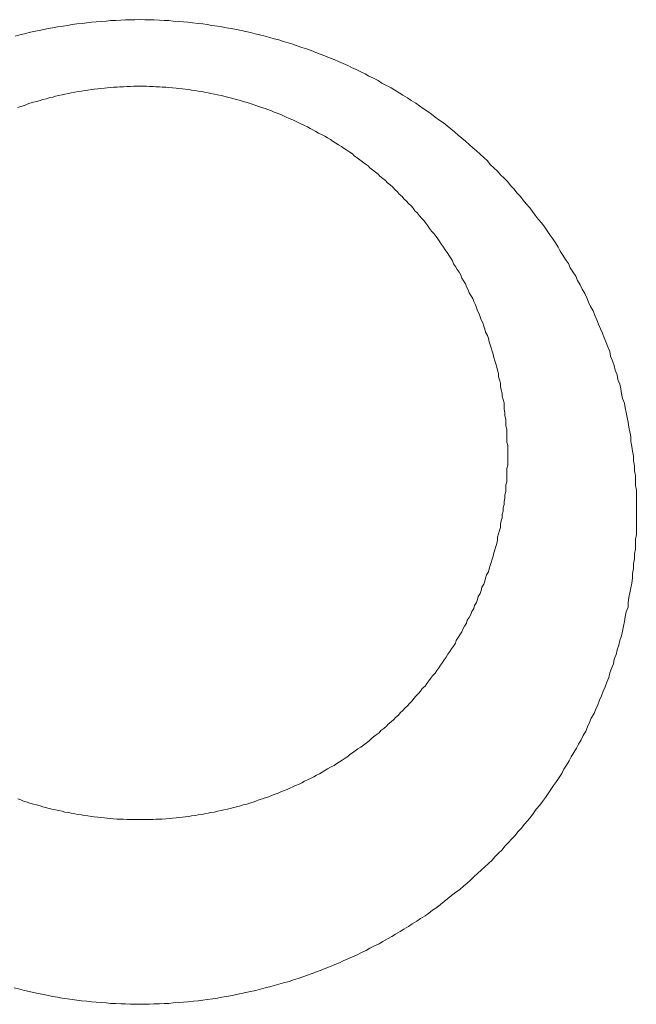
# Model space of a CAD drawing. Header units: millimetres. Extents: x -2274 to 12297, y -16157 to 26321.
# Tile 253 of 256: x -485.244 to -484.573, y -842.601 to -841.53. Entities that reach past the tile are written whole.
import ezdxf

# ---------------------------------------------------------------- set-up
doc = ezdxf.new("R2010")
doc.units = ezdxf.units.MM

msp = doc.modelspace()

# ---------------------------------------------------------------- linework, layer by layer
at = {"color": 253, "lineweight": 13}
for points in [[(-485.1125, -841.53, 0), (-485.1185, -841.5301, 0), (-485.1235, -841.5302, 0), (-485.1285, -841.5303, 0), (-485.1335, -841.5306, 0), (-485.1395, -841.5308, 0), (-485.1445, -841.5311, 0), (-485.1495, -841.5315, 0), (-485.1545, -841.5319, 0), (-485.1605, -841.5324, 0), (-485.1655, -841.5329, 0), (-485.1705, -841.5334, 0), (-485.1755, -841.5341, 0), (-485.1815, -841.5347, 0), (-485.1865, -841.5354, 0), (-485.1915, -841.5362, 0), (-485.1965, -841.537, 0), (-485.2025, -841.5379, 0), (-485.2075, -841.5388, 0), (-485.2125, -841.5398, 0), (-485.2175, -841.5408, 0), (-485.2225, -841.5418, 0), (-485.2285, -841.543, 0), (-485.2335, -841.5441, 0), (-485.2385, -841.5453, 0), (-485.2435, -841.5466, 0), (-485.2485, -841.5479, 0)], [(-485.1125, -841.53, 0), (-485.1075, -841.5301, 0), (-485.1025, -841.5302, 0), (-485.0975, -841.5303, 0), (-485.0915, -841.5306, 0), (-485.0865, -841.5308, 0), (-485.0815, -841.5311, 0), (-485.0765, -841.5315, 0), (-485.0705, -841.5319, 0), (-485.0655, -841.5324, 0), (-485.0605, -841.5329, 0), (-485.0555, -841.5334, 0), (-485.0495, -841.5341, 0), (-485.0445, -841.5347, 0), (-485.0395, -841.5354, 0), (-485.0345, -841.5362, 0), (-485.0285, -841.537, 0), (-485.0235, -841.5379, 0), (-485.0185, -841.5388, 0), (-485.0135, -841.5398, 0), (-485.0075, -841.5408, 0), (-485.0025, -841.5418, 0), (-484.9975, -841.543, 0), (-484.9925, -841.5441, 0), (-484.9875, -841.5453, 0), (-484.9825, -841.5466, 0), (-484.9765, -841.5479, 0), (-484.9715, -841.5493, 0), (-484.9665, -841.5507, 0), (-484.9615, -841.5521, 0), (-484.9565, -841.5537, 0), (-484.9515, -841.5552, 0), (-484.9465, -841.5568, 0), (-484.9415, -841.5585, 0), (-484.9365, -841.5602, 0), (-484.9315, -841.5619, 0), (-484.9265, -841.5637, 0), (-484.9215, -841.5656, 0), (-484.9165, -841.5675, 0), (-484.9115, -841.5694, 0), (-484.9065, -841.5714, 0), (-484.9015, -841.5734, 0), (-484.8965, -841.5755, 0), (-484.8915, -841.5776, 0), (-484.8865, -841.5798, 0), (-484.8825, -841.582, 0), (-484.8775, -841.5843, 0), (-484.8725, -841.5866, 0), (-484.8675, -841.589, 0), (-484.8635, -841.5914, 0), (-484.8585, -841.5938, 0), (-484.8535, -841.5963, 0), (-484.8495, -841.5989, 0), (-484.8445, -841.6015, 0), (-484.8395, -841.6041, 0), (-484.8355, -841.6068, 0), (-484.8305, -841.6095, 0), (-484.8265, -841.6123, 0), (-484.8215, -841.6151, 0), (-484.8175, -841.6179, 0), (-484.8125, -841.6208, 0), (-484.8085, -841.6238, 0), (-484.8045, -841.6268, 0), (-484.7995, -841.6298, 0), (-484.7955, -841.6329, 0), (-484.7915, -841.636, 0), (-484.7875, -841.6391, 0), (-484.7825, -841.6423, 0), (-484.7785, -841.6456, 0), (-484.7745, -841.6488, 0), (-484.7705, -841.6521, 0), (-484.7665, -841.6555, 0), (-484.7625, -841.6589, 0), (-484.7585, -841.6623, 0), (-484.7545, -841.6658, 0), (-484.7505, -841.6693, 0), (-484.7465, -841.6728, 0), (-484.7425, -841.6764, 0), (-484.7385, -841.68, 0), (-484.7345, -841.6837, 0), (-484.7315, -841.6874, 0), (-484.7275, -841.6911, 0), (-484.7235, -841.6949, 0), (-484.7205, -841.6987, 0), (-484.7165, -841.7025, 0), (-484.7125, -841.7064, 0), (-484.7095, -841.7103, 0), (-484.7055, -841.7143, 0), (-484.7025, -841.7182, 0), (-484.6985, -841.7222, 0), (-484.6955, -841.7263, 0), (-484.6925, -841.7304, 0), (-484.6885, -841.7345, 0), (-484.6855, -841.7386, 0), (-484.6825, -841.7428, 0), (-484.6795, -841.747, 0), (-484.6755, -841.7512, 0), (-484.6725, -841.7555, 0), (-484.6695, -841.7598, 0), (-484.6665, -841.7641, 0), (-484.6635, -841.7685, 0), (-484.6605, -841.7729, 0), (-484.6575, -841.7773, 0), (-484.6555, -841.7818, 0), (-484.6525, -841.7862, 0), (-484.6495, -841.7907, 0), (-484.6465, -841.7953, 0), (-484.6445, -841.7998, 0), (-484.6415, -841.8044, 0), (-484.6385, -841.809, 0), (-484.6365, -841.8137, 0), (-484.6335, -841.8183, 0), (-484.6315, -841.823, 0), (-484.6285, -841.8277, 0), (-484.6265, -841.8324, 0), (-484.6245, -841.8372, 0), (-484.6225, -841.842, 0), (-484.6195, -841.8468, 0), (-484.6175, -841.8516, 0), (-484.6155, -841.8565, 0), (-484.6135, -841.8613, 0), (-484.6115, -841.8662, 0), (-484.6095, -841.8711, 0), (-484.6075, -841.8761, 0), (-484.6055, -841.881, 0), (-484.6035, -841.886, 0), (-484.6015, -841.891, 0), (-484.6005, -841.896, 0), (-484.5985, -841.901, 0), (-484.5965, -841.9061, 0), (-484.5955, -841.9111, 0), (-484.5935, -841.9162, 0), (-484.5925, -841.9213, 0), (-484.5905, -841.9264, 0), (-484.5895, -841.9316, 0), (-484.5885, -841.9367, 0), (-484.5875, -841.9419, 0), (-484.5855, -841.947, 0), (-484.5845, -841.9522, 0), (-484.5835, -841.9574, 0), (-484.5825, -841.9627, 0), (-484.5815, -841.9679, 0), (-484.5805, -841.9731, 0), (-484.5795, -841.9784, 0), (-484.5785, -841.9836, 0), (-484.5785, -841.9889, 0), (-484.5775, -841.9941, 0), (-484.5765, -841.9994, 0), (-484.5755, -842.0047, 0), (-484.5755, -842.01, 0), (-484.5745, -842.0153, 0), (-484.5745, -842.0206, 0), (-484.5735, -842.0259, 0), (-484.5735, -842.0312, 0), (-484.5735, -842.0366, 0), (-484.5725, -842.0419, 0), (-484.5725, -842.0472, 0), (-484.5725, -842.0525, 0), (-484.5725, -842.0579, 0), (-484.5725, -842.0632, 0), (-484.5725, -842.0685, 0), (-484.5725, -842.0739, 0), (-484.5725, -842.0792, 0), (-484.5725, -842.0845, 0), (-484.5725, -842.0898, 0), (-484.5735, -842.0952, 0), (-484.5735, -842.1005, 0), (-484.5735, -842.1058, 0), (-484.5745, -842.1111, 0), (-484.5745, -842.1164, 0), (-484.5755, -842.1217, 0), (-484.5755, -842.127, 0), (-484.5765, -842.1323, 0), (-484.5765, -842.1376, 0), (-484.5775, -842.1428, 0), (-484.5785, -842.1481, 0), (-484.5795, -842.1533, 0), (-484.5805, -842.1586, 0), (-484.5815, -842.1638, 0), (-484.5815, -842.169, 0), (-484.5835, -842.1742, 0), (-484.5845, -842.1794, 0), (-484.5855, -842.1846, 0), (-484.5865, -842.1898, 0), (-484.5875, -842.195, 0), (-484.5885, -842.2001, 0), (-484.5905, -842.2052, 0), (-484.5915, -842.2103, 0), (-484.5935, -842.2154, 0), (-484.5945, -842.2205, 0), (-484.5965, -842.2256, 0), (-484.5975, -842.2306, 0), (-484.5995, -842.2356, 0), (-484.6015, -842.2406, 0), (-484.6025, -842.2456, 0), (-484.6045, -842.2506, 0), (-484.6065, -842.2555, 0), (-484.6085, -842.2605, 0), (-484.6105, -842.2654, 0), (-484.6125, -842.2703, 0), (-484.6145, -842.2751, 0), (-484.6165, -842.28, 0), (-484.6185, -842.2848, 0), (-484.6215, -842.2896, 0), (-484.6235, -842.2944, 0), (-484.6255, -842.2991, 0), (-484.6275, -842.3039, 0), (-484.6305, -842.3086, 0), (-484.6325, -842.3132, 0), (-484.6355, -842.3179, 0), (-484.6375, -842.3225, 0), (-484.6405, -842.3271, 0), (-484.6435, -842.3317, 0), (-484.6455, -842.3363, 0), (-484.6485, -842.3408, 0), (-484.6515, -842.3453, 0), (-484.6535, -842.3498, 0), (-484.6565, -842.3542, 0), (-484.6595, -842.3586, 0), (-484.6625, -842.363, 0), (-484.6655, -842.3674, 0), (-484.6685, -842.3717, 0), (-484.6715, -842.376, 0), (-484.6745, -842.3803, 0), (-484.6775, -842.3845, 0), (-484.6815, -842.3887, 0), (-484.6845, -842.3929, 0), (-484.6875, -842.397, 0), (-484.6905, -842.4011, 0), (-484.6945, -842.4052, 0), (-484.6975, -842.4092, 0), (-484.7015, -842.4133, 0), (-484.7045, -842.4172, 0), (-484.7085, -842.4212, 0), (-484.7115, -842.4251, 0), (-484.7155, -842.429, 0), (-484.7185, -842.4328, 0), (-484.7225, -842.4366, 0), (-484.7265, -842.4404, 0), (-484.7295, -842.4441, 0), (-484.7335, -842.4478, 0), (-484.7375, -842.4515, 0), (-484.7415, -842.4551, 0), (-484.7455, -842.4587, 0), (-484.7495, -842.4622, 0), (-484.7525, -842.4657, 0), (-484.7565, -842.4692, 0), (-484.7605, -842.4726, 0), (-484.7645, -842.476, 0), (-484.7695, -842.4793, 0), (-484.7735, -842.4827, 0), (-484.7775, -842.4859, 0), (-484.7815, -842.4892, 0), (-484.7855, -842.4924, 0), (-484.7895, -842.4955, 0), (-484.7945, -842.4986, 0), (-484.7985, -842.5017, 0), (-484.8025, -842.5047, 0), (-484.8075, -842.5077, 0), (-484.8115, -842.5106, 0), (-484.8165, -842.5135, 0), (-484.8205, -842.5163, 0), (-484.8255, -842.5191, 0), (-484.8295, -842.5219, 0), (-484.8345, -842.5246, 0), (-484.8385, -842.5273, 0), (-484.8435, -842.5299, 0), (-484.8485, -842.5325, 0), (-484.8525, -842.535, 0), (-484.8575, -842.5375, 0), (-484.8625, -842.54, 0), (-484.8665, -842.5424, 0), (-484.8715, -842.5447, 0), (-484.8765, -842.547, 0), (-484.8815, -842.5493, 0), (-484.8865, -842.5515, 0), (-484.8915, -842.5537, 0), (-484.8955, -842.5558, 0), (-484.9005, -842.5578, 0), (-484.9055, -842.5599, 0), (-484.9105, -842.5618, 0), (-484.9155, -842.5638, 0), (-484.9205, -842.5657, 0), (-484.9255, -842.5675, 0), (-484.9305, -842.5693, 0), (-484.9355, -842.571, 0), (-484.9405, -842.5727, 0), (-484.9455, -842.5744, 0), (-484.9505, -842.576, 0), (-484.9565, -842.5775, 0), (-484.9615, -842.579, 0), (-484.9665, -842.5805, 0), (-484.9715, -842.5819, 0), (-484.9765, -842.5832, 0), (-484.9815, -842.5845, 0), (-484.9865, -842.5858, 0), (-484.9925, -842.587, 0), (-484.9975, -842.5882, 0), (-485.0025, -842.5893, 0), (-485.0075, -842.5903, 0), (-485.0125, -842.5913, 0), (-485.0185, -842.5923, 0), (-485.0235, -842.5932, 0), (-485.0285, -842.5941, 0), (-485.0335, -842.5949, 0), (-485.0395, -842.5956, 0), (-485.0445, -842.5964, 0), (-485.0495, -842.597, 0), (-485.0545, -842.5976, 0), (-485.0605, -842.5982, 0), (-485.0655, -842.5987, 0), (-485.0705, -842.5991, 0), (-485.0765, -842.5995, 0), (-485.0815, -842.5999, 0), (-485.0865, -842.6002, 0), (-485.0915, -842.6004, 0), (-485.0975, -842.6006, 0), (-485.1025, -842.6008, 0), (-485.1075, -842.6009, 0), (-485.1125, -842.6009, 0)], [(-485.2455, -841.6255, 0), (-485.2425, -841.6243, 0), (-485.2385, -841.6232, 0), (-485.2355, -841.622, 0), (-485.2325, -841.621, 0), (-485.2285, -841.6199, 0), (-485.2255, -841.6189, 0), (-485.2215, -841.6179, 0), (-485.2185, -841.6169, 0), (-485.2145, -841.616, 0), (-485.2115, -841.6151, 0), (-485.2075, -841.6142, 0), (-485.2045, -841.6134, 0), (-485.2015, -841.6125, 0), (-485.1975, -841.6118, 0), (-485.1945, -841.611, 0), (-485.1905, -841.6103, 0), (-485.1875, -841.6096, 0), (-485.1835, -841.6089, 0), (-485.1795, -841.6083, 0), (-485.1765, -841.6077, 0), (-485.1725, -841.6071, 0), (-485.1695, -841.6066, 0), (-485.1655, -841.6061, 0), (-485.1625, -841.6056, 0), (-485.1585, -841.6052, 0), (-485.1555, -841.6048, 0), (-485.1515, -841.6044, 0), (-485.1485, -841.6041, 0), (-485.1445, -841.6038, 0), (-485.1415, -841.6035, 0), (-485.1375, -841.6033, 0), (-485.1345, -841.603, 0), (-485.1305, -841.6029, 0), (-485.1265, -841.6027, 0), (-485.1235, -841.6026, 0), (-485.1195, -841.6025, 0), (-485.1165, -841.6025, 0), (-485.1125, -841.6025, 0)], [(-485.1125, -842.4001, 0), (-485.1095, -842.4001, 0), (-485.1055, -842.4001, 0), (-485.1025, -842.4, 0), (-485.0985, -842.3999, 0), (-485.0955, -842.3997, 0), (-485.0915, -842.3996, 0), (-485.0885, -842.3994, 0), (-485.0845, -842.3991, 0), (-485.0805, -842.3988, 0), (-485.0775, -842.3985, 0), (-485.0735, -842.3982, 0), (-485.0705, -842.3978, 0), (-485.0665, -842.3974, 0), (-485.0635, -842.397, 0), (-485.0595, -842.3966, 0), (-485.0565, -842.3961, 0), (-485.0525, -842.3955, 0), (-485.0495, -842.395, 0), (-485.0455, -842.3944, 0), (-485.0425, -842.3938, 0), (-485.0385, -842.3932, 0), (-485.0355, -842.3925, 0), (-485.0315, -842.3918, 0), (-485.0285, -842.391, 0), (-485.0245, -842.3903, 0), (-485.0215, -842.3895, 0), (-485.0175, -842.3887, 0), (-485.0145, -842.3878, 0), (-485.0105, -842.3869, 0), (-485.0075, -842.386, 0), (-485.0035, -842.385, 0), (-485.0005, -842.3841, 0), (-484.9965, -842.3831, 0), (-484.9935, -842.382, 0), (-484.9895, -842.381, 0), (-484.9865, -842.3799, 0), (-484.9835, -842.3787, 0), (-484.9795, -842.3776, 0), (-484.9765, -842.3764, 0), (-484.9725, -842.3752, 0), (-484.9695, -842.3739, 0), (-484.9665, -842.3727, 0), (-484.9625, -842.3713, 0), (-484.9595, -842.37, 0), (-484.9565, -842.3687, 0), (-484.9525, -842.3673, 0), (-484.9495, -842.3658, 0), (-484.9465, -842.3644, 0), (-484.9435, -842.3629, 0), (-484.9395, -842.3614, 0), (-484.9365, -842.3599, 0), (-484.9335, -842.3583, 0), (-484.9305, -842.3567, 0), (-484.9265, -842.3551, 0), (-484.9235, -842.3534, 0), (-484.9205, -842.3518, 0), (-484.9175, -842.3501, 0), (-484.9145, -842.3483, 0), (-484.9115, -842.3466, 0), (-484.9085, -842.3448, 0), (-484.9055, -842.3429, 0), (-484.9015, -842.3411, 0), (-484.8985, -842.3392, 0), (-484.8955, -842.3373, 0), (-484.8925, -842.3354, 0), (-484.8895, -842.3334, 0), (-484.8865, -842.3314, 0), (-484.8845, -842.3294, 0), (-484.8815, -842.3274, 0), (-484.8785, -842.3253, 0), (-484.8755, -842.3232, 0), (-484.8725, -842.3211, 0), (-484.8695, -842.319, 0), (-484.8665, -842.3168, 0), (-484.8635, -842.3146, 0), (-484.8615, -842.3124, 0), (-484.8585, -842.3101, 0), (-484.8555, -842.3079, 0), (-484.8525, -842.3056, 0), (-484.8505, -842.3033, 0), (-484.8475, -842.3009, 0), (-484.8445, -842.2986, 0), (-484.8425, -842.2962, 0), (-484.8395, -842.2938, 0), (-484.8365, -842.2913, 0), (-484.8345, -842.2889, 0), (-484.8315, -842.2864, 0), (-484.8295, -842.2839, 0), (-484.8265, -842.2813, 0), (-484.8245, -842.2788, 0), (-484.8215, -842.2762, 0), (-484.8195, -842.2736, 0), (-484.8165, -842.271, 0), (-484.8145, -842.2683, 0), (-484.8125, -842.2657, 0), (-484.8095, -842.263, 0), (-484.8075, -842.2603, 0), (-484.8055, -842.2576, 0), (-484.8025, -842.2548, 0), (-484.8005, -842.2521, 0), (-484.7985, -842.2493, 0), (-484.7965, -842.2465, 0), (-484.7945, -842.2436, 0), (-484.7915, -842.2408, 0), (-484.7895, -842.2379, 0), (-484.7875, -842.235, 0), (-484.7855, -842.2321, 0), (-484.7835, -842.2292, 0), (-484.7815, -842.2263, 0), (-484.7795, -842.2233, 0), (-484.7775, -842.2203, 0), (-484.7755, -842.2173, 0), (-484.7735, -842.2143, 0), (-484.7715, -842.2113, 0), (-484.7695, -842.2083, 0), (-484.7685, -842.2052, 0), (-484.7665, -842.2021, 0), (-484.7645, -842.199, 0), (-484.7625, -842.1959, 0), (-484.7615, -842.1928, 0), (-484.7595, -842.1896, 0), (-484.7575, -842.1864, 0), (-484.7565, -842.1833, 0), (-484.7545, -842.1801, 0), (-484.7525, -842.1769, 0), (-484.7515, -842.1736, 0), (-484.7495, -842.1704, 0), (-484.7485, -842.1672, 0), (-484.7465, -842.1639, 0), (-484.7455, -842.1606, 0), (-484.7445, -842.1573, 0), (-484.7425, -842.154, 0), (-484.7415, -842.1507, 0), (-484.7405, -842.1474, 0), (-484.7385, -842.144, 0), (-484.7375, -842.1407, 0), (-484.7365, -842.1373, 0), (-484.7355, -842.1339, 0), (-484.7335, -842.1306, 0), (-484.7325, -842.1272, 0), (-484.7315, -842.1238, 0), (-484.7305, -842.1203, 0), (-484.7295, -842.1169, 0), (-484.7285, -842.1135, 0), (-484.7275, -842.11, 0), (-484.7265, -842.1066, 0), (-484.7255, -842.1031, 0), (-484.7245, -842.0997, 0), (-484.7235, -842.0962, 0), (-484.7235, -842.0927, 0), (-484.7225, -842.0892, 0), (-484.7215, -842.0857, 0), (-484.7205, -842.0822, 0), (-484.7205, -842.0787, 0), (-484.7195, -842.0752, 0), (-484.7185, -842.0717, 0), (-484.7185, -842.0681, 0), (-484.7175, -842.0646, 0), (-484.7175, -842.061, 0), (-484.7165, -842.0575, 0), (-484.7165, -842.0539, 0), (-484.7155, -842.0504, 0), (-484.7155, -842.0468, 0), (-484.7145, -842.0433, 0), (-484.7145, -842.0397, 0), (-484.7145, -842.0361, 0), (-484.7135, -842.0326, 0), (-484.7135, -842.029, 0), (-484.7135, -842.0254, 0), (-484.7135, -842.0218, 0), (-484.7135, -842.0183, 0), (-484.7125, -842.0147, 0), (-484.7125, -842.0111, 0), (-484.7125, -842.0075, 0), (-484.7125, -842.0039, 0), (-484.7125, -842.0003, 0), (-484.7125, -841.9968, 0), (-484.7125, -841.9932, 0), (-484.7135, -841.9896, 0), (-484.7135, -841.986, 0), (-484.7135, -841.9824, 0), (-484.7135, -841.9788, 0), (-484.7135, -841.9753, 0), (-484.7145, -841.9717, 0), (-484.7145, -841.9681, 0), (-484.7145, -841.9645, 0), (-484.7155, -841.961, 0), (-484.7155, -841.9574, 0), (-484.7165, -841.9538, 0), (-484.7165, -841.9503, 0), (-484.7165, -841.9467, 0), (-484.7175, -841.9432, 0), (-484.7185, -841.9396, 0), (-484.7185, -841.9361, 0), (-484.7195, -841.9325, 0), (-484.7205, -841.929, 0), (-484.7205, -841.9255, 0), (-484.7215, -841.9219, 0), (-484.7225, -841.9184, 0), (-484.7225, -841.9149, 0), (-484.7235, -841.9114, 0), (-484.7245, -841.9079, 0), (-484.7255, -841.9044, 0), (-484.7265, -841.901, 0), (-484.7275, -841.8975, 0), (-484.7285, -841.894, 0), (-484.7295, -841.8906, 0), (-484.7305, -841.8871, 0), (-484.7315, -841.8837, 0), (-484.7325, -841.8803, 0), (-484.7335, -841.8768, 0), (-484.7345, -841.8734, 0), (-484.7365, -841.87, 0), (-484.7375, -841.8667, 0), (-484.7385, -841.8633, 0), (-484.7395, -841.8599, 0), (-484.7415, -841.8566, 0), (-484.7425, -841.8532, 0), (-484.7435, -841.8499, 0), (-484.7455, -841.8466, 0), (-484.7465, -841.8433, 0), (-484.7475, -841.84, 0), (-484.7495, -841.8367, 0), (-484.7505, -841.8334, 0), (-484.7525, -841.8302, 0), (-484.7545, -841.827, 0), (-484.7555, -841.8237, 0), (-484.7575, -841.8205, 0), (-484.7585, -841.8173, 0), (-484.7605, -841.8142, 0), (-484.7625, -841.811, 0), (-484.7635, -841.8079, 0), (-484.7655, -841.8047, 0), (-484.7675, -841.8016, 0), (-484.7695, -841.7985, 0), (-484.7715, -841.7954, 0), (-484.7725, -841.7924, 0), (-484.7745, -841.7893, 0), (-484.7765, -841.7863, 0), (-484.7785, -841.7833, 0), (-484.7805, -841.7803, 0), (-484.7825, -841.7773, 0), (-484.7845, -841.7744, 0), (-484.7865, -841.7715, 0), (-484.7885, -841.7685, 0), (-484.7905, -841.7657, 0), (-484.7925, -841.7628, 0), (-484.7955, -841.7599, 0), (-484.7975, -841.7571, 0), (-484.7995, -841.7543, 0), (-484.8015, -841.7515, 0), (-484.8035, -841.7487, 0), (-484.8065, -841.746, 0), (-484.8085, -841.7432, 0), (-484.8105, -841.7405, 0), (-484.8135, -841.7379, 0), (-484.8155, -841.7352, 0), (-484.8175, -841.7325, 0), (-484.8205, -841.7299, 0), (-484.8225, -841.7273, 0), (-484.8255, -841.7248, 0), (-484.8275, -841.7222, 0), (-484.8305, -841.7197, 0), (-484.8325, -841.7172, 0), (-484.8355, -841.7147, 0), (-484.8375, -841.7122, 0), (-484.8405, -841.7098, 0), (-484.8435, -841.7074, 0), (-484.8455, -841.705, 0), (-484.8485, -841.7026, 0), (-484.8515, -841.7003, 0), (-484.8535, -841.6979, 0), (-484.8565, -841.6957, 0), (-484.8595, -841.6934, 0), (-484.8625, -841.6911, 0), (-484.8645, -841.6889, 0), (-484.8675, -841.6867, 0), (-484.8705, -841.6845, 0), (-484.8735, -841.6824, 0), (-484.8765, -841.6803, 0), (-484.8795, -841.6782, 0), (-484.8815, -841.6761, 0), (-484.8845, -841.6741, 0), (-484.8875, -841.6721, 0), (-484.8905, -841.6701, 0), (-484.8935, -841.6681, 0), (-484.8965, -841.6662, 0), (-484.8995, -841.6642, 0), (-484.9025, -841.6624, 0), (-484.9055, -841.6605, 0), (-484.9085, -841.6587, 0), (-484.9115, -841.6569, 0), (-484.9145, -841.6551, 0), (-484.9185, -841.6533, 0), (-484.9215, -841.6516, 0), (-484.9245, -841.6499, 0), (-484.9275, -841.6483, 0), (-484.9305, -841.6466, 0), (-484.9335, -841.645, 0), (-484.9375, -841.6434, 0), (-484.9405, -841.6419, 0), (-484.9435, -841.6403, 0), (-484.9465, -841.6389, 0), (-484.9505, -841.6374, 0), (-484.9535, -841.6359, 0), (-484.9565, -841.6345, 0), (-484.9595, -841.6332, 0), (-484.9635, -841.6318, 0), (-484.9665, -841.6305, 0), (-484.9695, -841.6292, 0), (-484.9735, -841.6279, 0), (-484.9765, -841.6267, 0), (-484.9805, -841.6255, 0), (-484.9835, -841.6243, 0), (-484.9865, -841.6232, 0), (-484.9905, -841.622, 0), (-484.9935, -841.621, 0), (-484.9975, -841.6199, 0), (-485.0005, -841.6189, 0), (-485.0035, -841.6179, 0), (-485.0075, -841.6169, 0), (-485.0105, -841.616, 0), (-485.0145, -841.6151, 0), (-485.0175, -841.6142, 0), (-485.0215, -841.6134, 0), (-485.0245, -841.6125, 0), (-485.0285, -841.6118, 0), (-485.0315, -841.611, 0), (-485.0355, -841.6103, 0), (-485.0385, -841.6096, 0), (-485.0425, -841.6089, 0), (-485.0455, -841.6083, 0), (-485.0495, -841.6077, 0), (-485.0525, -841.6071, 0), (-485.0565, -841.6066, 0), (-485.0595, -841.6061, 0), (-485.0635, -841.6056, 0), (-485.0665, -841.6052, 0), (-485.0705, -841.6048, 0), (-485.0735, -841.6044, 0), (-485.0775, -841.6041, 0), (-485.0815, -841.6038, 0), (-485.0845, -841.6035, 0), (-485.0885, -841.6033, 0), (-485.0915, -841.603, 0), (-485.0955, -841.6029, 0), (-485.0985, -841.6027, 0), (-485.1025, -841.6026, 0), (-485.1055, -841.6025, 0), (-485.1095, -841.6025, 0), (-485.1125, -841.6025, 0)], [(-485.1125, -842.4001, 0), (-485.1165, -842.4001, 0), (-485.1195, -842.4001, 0), (-485.1235, -842.4, 0), (-485.1265, -842.3999, 0), (-485.1305, -842.3997, 0), (-485.1345, -842.3996, 0), (-485.1375, -842.3994, 0), (-485.1415, -842.3991, 0), (-485.1445, -842.3988, 0), (-485.1485, -842.3985, 0), (-485.1515, -842.3982, 0), (-485.1555, -842.3978, 0), (-485.1585, -842.3974, 0), (-485.1625, -842.397, 0), (-485.1655, -842.3966, 0), (-485.1695, -842.3961, 0), (-485.1735, -842.3955, 0), (-485.1765, -842.395, 0), (-485.1805, -842.3944, 0), (-485.1835, -842.3938, 0), (-485.1875, -842.3932, 0), (-485.1905, -842.3925, 0), (-485.1945, -842.3918, 0), (-485.1975, -842.391, 0), (-485.2015, -842.3903, 0), (-485.2045, -842.3895, 0), (-485.2085, -842.3887, 0), (-485.2115, -842.3878, 0), (-485.2155, -842.3869, 0), (-485.2185, -842.386, 0), (-485.2215, -842.385, 0), (-485.2255, -842.3841, 0), (-485.2285, -842.3831, 0), (-485.2325, -842.382, 0), (-485.2355, -842.381, 0), (-485.2395, -842.3799, 0), (-485.2425, -842.3787, 0), (-485.2455, -842.3776, 0)], [(-485.2495, -842.5832, 0), (-485.2435, -842.5845, 0), (-485.2385, -842.5858, 0), (-485.2335, -842.587, 0), (-485.2285, -842.5882, 0), (-485.2235, -842.5893, 0), (-485.2175, -842.5903, 0), (-485.2125, -842.5913, 0), (-485.2075, -842.5923, 0), (-485.2025, -842.5932, 0), (-485.1975, -842.5941, 0), (-485.1915, -842.5949, 0), (-485.1865, -842.5956, 0), (-485.1815, -842.5964, 0), (-485.1765, -842.597, 0), (-485.1705, -842.5976, 0), (-485.1655, -842.5982, 0), (-485.1605, -842.5987, 0), (-485.1545, -842.5991, 0), (-485.1495, -842.5995, 0), (-485.1445, -842.5999, 0), (-485.1395, -842.6002, 0), (-485.1335, -842.6004, 0), (-485.1285, -842.6006, 0), (-485.1235, -842.6008, 0), (-485.1185, -842.6009, 0), (-485.1125, -842.6009, 0)]]:
    msp.add_polyline3d(points, dxfattribs=at)

doc.saveas('drawing.dxf')
